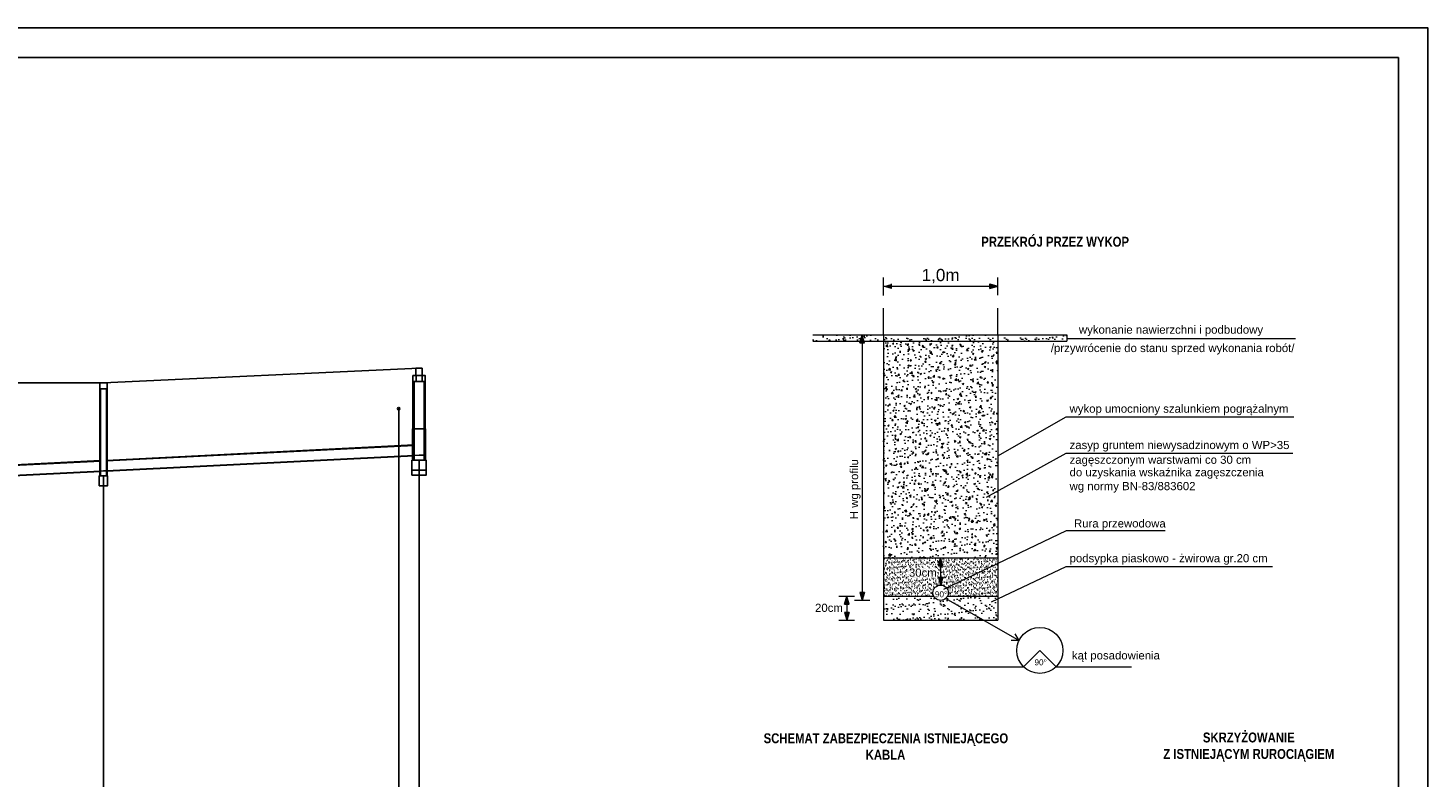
# Model space of a CAD drawing. Header units: metres. Extents: x -25 to 2175, y -3394 to -342.
# Tile 28 of 52: x 392 to 675, y -1817 to -1666. Entities that reach past the tile are written whole.
import ezdxf

# ---------------------------------------------------------------- set-up
doc = ezdxf.new("R2010")
doc.units = ezdxf.units.M
doc.header["$LTSCALE"] = 0.2
doc.layers.get('0').update_dxf_attribs({"color": 8, "linetype": 'CONTINUOUS'})
for name, color, linetype in [('CIENKA', 1, 'CONTINUOUS'), ('GRUBA', 1, 'CONTINUOUS'), ('Linie_tabeli', 7, 'CONTINUOUS'), ('Pompownia_P8_Linie_opisowe', 7, 'CONTINUOUS'), ('Pompownia_P8_Linie_tabeli', 7, 'CONTINUOUS'), ('Pompownia_P8_Odcinki', 7, 'CONTINUOUS'), ('Pompownia_P8_Teren_istn', 3, 'CONTINUOUS'), ('Pompownia_P8_Uzbr_podz', 7, 'CONTINUOUS'), ('Pompownia_P8_Wezly', 7, 'CONTINUOUS'), ('SZRAF', 9, 'CONTINUOUS'), ('warstwa_nr_0', 8, 'CONTINUOUS'), ('WYMIAR', 4, 'CONTINUOUS')]:
    doc.layers.add(name, color=color, linetype=linetype)
doc.styles.add('Arial', font='arial.ttf')

msp = doc.modelspace()

# ---------------------------------------------------------------- hatches: boundary and pattern name
at = {"lineweight": 18}
h = msp.add_hatch(dxfattribs=at)
h.set_pattern_fill('AR-CONC', color=0, scale=0.0165, style=0)
h.set_pattern_definition([(50, (821.0297, -2530.4796), (3.006047, -0.262995), [0.314325, -3.457575]), (355, (821.0297, -2530.4796), (-0.581507, 3.152435), [0.25146, -2.76606]), (100.451, (821.2802, -2530.5015), (2.424551, 2.889425), [0.267135, -2.938485]), (46.1842, (821.0297, -2529.6414), (4.472804, -0.693698), [0.471487, -5.186362]), (96.6356, (821.4024, -2529.699), (3.91717, 4.082522), [0.400702, -4.407727]), (351.184, (821.0297, -2529.6414), (3.917176, 4.082514), [0.37719, -4.14909]), (21, (821.4488, -2529.851), (2.5016455, -1.687381), [0.314325, -3.457575]), (326, (821.4488, -2529.851), (1.019733, 3.039101), [0.25146, -2.76606]), (71.4514, (821.6572, -2529.9915), (3.521372, 1.351727), [0.267135, -2.938485]), (37.5, (821.0297, -2530.4796), (0.050962, 1.3951581), [0, -2.732532, 0, -2.80797, 0, -2.7765375]), (7.5, (821.0297, -2530.4796), (1.1025244, 1.6529795), [0, -1.600962, 0, -2.669667, 0, -1.0582275]), (327.5, (820.0951, -2530.4796), (2.2372448, -0.0945243), [0, -1.04775, 0, -3.26898, 0, -4.337685]), (317.5, (819.676, -2530.4796), (2.4441315, 0.419537), [0, -1.362075, 0, -2.170938, 0, -3.080385])])
h.paths.add_polyline_path([(588.18, -1729.18), (565.08, -1729.18), (565.08, -1773.08), (588.18, -1773.08)])
at = {"layer": 'CIENKA', "lineweight": 18}
for points in [[(566.65, -1718.55), (566.65, -1717.61), (565.08, -1718.08)], [(588.18, -1718.08), (586.62, -1717.61), (586.62, -1718.55)], [(560.28, -1729.51), (561.22, -1729.51), (560.75, -1727.94)], [(576.17, -1774.64), (577.1, -1774.64), (576.63, -1773.08)], [(577.1, -1777.01), (576.17, -1777.01), (576.63, -1778.57)], [(557.15, -1782.42), (558.09, -1782.42), (557.62, -1780.85)], [(561.22, -1780.08), (560.28, -1780.08), (560.75, -1781.65)], [(558.09, -1784.13), (557.15, -1784.13), (557.62, -1785.69)]]:
    msp.add_hatch(color=0, dxfattribs=at).paths.add_polyline_path(points)
h = msp.add_hatch(dxfattribs=at)
h.set_pattern_fill('AR-SAND', color=0, scale=0.04125, style=0)
h.set_pattern_definition([(37.5, (9431.1139, 13356.1773), (-0.06600129, 2.0188296), [0, -1.59258, 0, -1.781175, 0, -1.70259375]), (7.5, (9431.114, 13356.1773), (1.85428354, 2.95690354), [0, -0.859155, 0, -1.4354175, 0, -0.55006875]), (327.5, (9429.8251, 13356.1773), (3.26284353, 0.00592839), [0, -0.523875, 0, -1.88595, 0, -2.4622125]), (317.5, (9429.8251, 13356.1773), (3.14967037, 0.91958346), [0, -0.2619375, 0, -1.236345, 0, -1.4144625])])
h.paths.add_polyline_path([(565.08, -1729.18), (565.08, -1727.94), (550.76, -1727.94), (550.76, -1729.18)])
h.paths.add_polyline_path([(588.18, -1729.18), (588.18, -1727.94), (565.08, -1727.94), (565.08, -1729.18)])
h = msp.add_hatch(dxfattribs=at)
h.set_pattern_fill('AR-SAND', color=0, scale=0.04125, style=0)
h.set_pattern_definition([(37.5, (9388.6865, 13356.1773), (-0.06600129, 2.0188296), [0, -1.59258, 0, -1.781175, 0, -1.70259375]), (7.5, (9388.6865, 13356.1773), (1.85428354, 2.95690354), [0, -0.859155, 0, -1.4354175, 0, -0.55006875]), (327.5, (9387.3977, 13356.1773), (3.26284353, 0.00592839), [0, -0.523875, 0, -1.88595, 0, -2.4622125]), (317.5, (9387.3977, 13356.1773), (3.14967037, 0.91958346), [0, -0.2619375, 0, -1.236345, 0, -1.4144625])])
h.paths.add_polyline_path([(588.18, -1727.94), (588.18, -1729.18), (602.18, -1729.18), (602.18, -1727.94)])
at = {"layer": 'SZRAF', "lineweight": 18}
h = msp.add_hatch(dxfattribs=at)
h.set_pattern_fill('AR-SAND', color=0, scale=0.0165, style=0)
h.set_pattern_definition([(37.5, (821.0297, -2530.4796), (-0.0264005, 0.80753184), [0, -0.637032, 0, -0.71247, 0, -0.6810375]), (7.5, (821.0297, -2530.4796), (0.7417134, 1.1827614), [0, -0.343662, 0, -0.574167, 0, -0.2200275]), (327.5, (820.5142, -2530.4796), (1.3051374, 0.00237135), [0, -0.20955, 0, -0.75438, 0, -0.984885]), (317.5, (820.5142, -2530.4796), (1.2598681, 0.3678334), [0, -0.104775, 0, -0.494538, 0, -0.565785])])
h.paths.add_polyline_path([(588.18, -1773.08), (576.63, -1773.08), (577.1, -1774.64), (576.63, -1774.64), (576.63, -1777.01), (577.1, -1777.01), (576.63, -1778.57, -0.414214), (578.19, -1780.12, -0.12263), (578.01, -1780.85), (588.18, -1780.85)])
h.paths.add_polyline_path([(576.63, -1774.64), (576.17, -1774.64), (576.63, -1773.08), (575.06, -1773.08), (565.08, -1773.08), (565.08, -1780.85), (575.26, -1780.85, -0.12263), (575.08, -1780.12, -0.414214), (576.63, -1778.57), (576.17, -1777.01), (576.63, -1777.01)])
h.paths.add_polyline_path([(569.8, -1777.3), (575.65, -1777.3), (575.65, -1774.82), (569.8, -1774.82)], flags=24)
h = msp.add_hatch(dxfattribs=at)
h.set_pattern_fill('AR-SAND', color=0, scale=0.04125, style=0)
h.set_pattern_definition([(37.5, (9435.8593, 13338.9979), (-0.06600129, 2.0188296), [0, -1.59258, 0, -1.781175, 0, -1.70259375]), (7.5, (9435.8593, 13338.9979), (1.85428354, 2.95690354), [0, -0.859155, 0, -1.4354175, 0, -0.55006875]), (327.5, (9434.5706, 13338.9979), (3.26284353, 0.00592839), [0, -0.523875, 0, -1.88595, 0, -2.4622125]), (317.5, (9434.5706, 13338.9979), (3.14967037, 0.91958346), [0, -0.2619375, 0, -1.236345, 0, -1.4144625])])
h.paths.add_polyline_path([(578.01, -1780.85, -0.601276), (575.26, -1780.85), (565.08, -1780.85), (565.08, -1785.69), (588.18, -1785.69), (588.18, -1780.85)])

# ---------------------------------------------------------------- linework, layer by layer
at = {"lineweight": 18}
for p, q in [((577.68, -1781.28), (592.5, -1789.79)), ((592.5, -1789.79), (590.91, -1789.78)), ((592.5, -1789.79), (591.69, -1788.42)), ((596.71, -1791.81), (593.41, -1795.11)), ((596.71, -1791.81), (600, -1795.11))]:
    msp.add_line(p, q, dxfattribs=at)
at = {"layer": 'CIENKA', "color": 0, "lineweight": 18}
for p, q in [((566.65, -1718.55), (565.08, -1718.08)), ((566.65, -1718.55), (566.65, -1717.61)), ((586.62, -1717.61), (588.18, -1718.08)), ((586.62, -1718.55), (586.62, -1717.61)), ((586.62, -1718.55), (588.18, -1718.08)), ((565.08, -1727.94), (565.08, -1722.49)), ((588.18, -1727.94), (588.18, -1722.49)), ((560.28, -1729.51), (560.75, -1727.94)), ((561.22, -1729.51), (560.75, -1727.94)), ((560.28, -1729.51), (561.22, -1729.51)), ((565.08, -1773.08), (588.18, -1773.08)), ((576.17, -1774.64), (576.63, -1773.08)), ((577.1, -1774.64), (576.63, -1773.08)), ((576.17, -1774.64), (577.1, -1774.64)), ((576.17, -1777.01), (576.63, -1778.57)), ((577.1, -1777.01), (576.17, -1777.01)), ((577.1, -1777.01), (576.63, -1778.57)), ((557.15, -1782.42), (557.62, -1780.85)), ((557.15, -1782.42), (558.09, -1782.42)), ((558.09, -1782.42), (557.62, -1780.85)), ((560.28, -1780.08), (560.75, -1781.65)), ((561.22, -1780.08), (560.28, -1780.08)), ((561.22, -1780.08), (560.75, -1781.65)), ((565.08, -1780.85), (575.26, -1780.85)), ((578.01, -1780.85), (588.18, -1780.85)), ((557.15, -1784.13), (557.62, -1785.69)), ((558.09, -1784.13), (557.15, -1784.13)), ((558.09, -1784.13), (557.62, -1785.69)), ((578.14, -1795.11), (593.41, -1795.11)), ((600, -1795.11), (615.27, -1795.11))]:
    msp.add_line(p, q, dxfattribs=at)
for centre, radius in [((576.63, -1780.12), 1.55), ((596.71, -1791.81), 4.66)]:
    msp.add_circle(centre, radius, dxfattribs=at)
at = {"layer": 'GRUBA', "color": 0, "lineweight": 18}
for p, q in [((565.08, -1727.94), (565.08, -1785.69)), ((588.18, -1727.94), (588.18, -1785.69)), ((565.08, -1785.69), (588.18, -1785.69))]:
    msp.add_line(p, q, dxfattribs=at)
at = {"layer": 'Linie_tabeli'}
msp.add_lwpolyline([(0.29, -1957.78), (669.29, -1957.78), (669.29, -1671.78), (0.29, -1671.78)], close=True, dxfattribs=at)
at = {"layer": 'Pompownia_P8_Linie_opisowe'}
msp.add_line((466.92, -1742.85), (466.92, -1864.66), dxfattribs=at)
at = {"layer": 'Pompownia_P8_Linie_tabeli'}
for points in [[(471.04, -1864.66), (471.04, -1753.31)], [(407.13, -1864.66), (407.13, -1756.48)]]:
    msp.add_lwpolyline(points, dxfattribs=at)
at = {"layer": 'Pompownia_P8_Odcinki'}
for points in [[(407.73, -1753.42), (470.04, -1750.31), (470.04, -1750.21), (407.73, -1753.32)], [(346.52, -1756.48), (406.53, -1753.48), (406.53, -1753.38), (346.52, -1756.38)], [(407.73, -1755.42), (470.04, -1752.31), (470.04, -1752.41), (407.73, -1755.52)], [(346.52, -1758.48), (406.53, -1755.48), (406.53, -1755.58), (346.52, -1758.58)]]:
    msp.add_lwpolyline(points, close=True, dxfattribs=at)
at = {"layer": 'Pompownia_P8_Teren_istn'}
msp.add_lwpolyline([(113.4, -1747.96), (130.19, -1747.66), (174.18, -1739.66), (234.65, -1735.66), (248.74, -1735.66), (305.95, -1735.66), (345.52, -1737.66), (407.13, -1737.66), (471.04, -1734.66)], dxfattribs=at)
at = {"layer": 'Pompownia_P8_Uzbr_podz'}
msp.add_circle((466.92, -1742.85), 0.25, dxfattribs=at)
at = {"layer": 'Pompownia_P8_Wezly'}
for p, q in [((471.64, -1736.16), (470.44, -1736.16)), ((471.64, -1737.36), (470.44, -1737.36)), ((472.16, -1746.96), (469.92, -1746.96))]:
    msp.add_line(p, q, dxfattribs=at)
for points in [[(470.44, -1736.16), (469.79, -1736.16), (469.79, -1737.36), (470.44, -1737.36)], [(470.04, -1746.96), (469.79, -1746.96), (469.79, -1737.36), (470.04, -1737.36)], [(470.41, -1736.16), (471.66, -1736.16), (471.66, -1734.66), (470.41, -1734.66)], [(471.64, -1736.16), (472.29, -1736.16), (472.29, -1737.36), (471.64, -1737.36)], [(472.04, -1746.96), (472.29, -1746.96), (472.29, -1737.36), (472.04, -1737.36)], [(406.38, -1738.86), (407.88, -1738.86), (407.88, -1737.66), (406.38, -1737.66)], [(406.38, -1756.48), (407.88, -1756.48), (407.88, -1738.86), (406.38, -1738.86)], [(406.53, -1756.48), (407.73, -1756.48), (407.73, -1738.86), (406.53, -1738.86)], [(470.04, -1753.31), (469.72, -1753.31), (469.72, -1746.96), (470.04, -1746.96)], [(472.04, -1753.31), (472.36, -1753.31), (472.36, -1746.96), (472.04, -1746.96)], [(469.6, -1755.31), (472.48, -1755.31), (472.48, -1753.31), (469.6, -1753.31)], [(471.04, -1753.31), (470.04, -1753.31), (470.04, -1752.31), (471.04, -1752.26), (472.04, -1752.26), (472.04, -1753.31)], [(406.27, -1758.48), (407.99, -1758.48), (407.99, -1756.48), (406.27, -1756.48)], [(407.13, -1756.48), (406.53, -1756.48), (406.53, -1755.48), (407.13, -1755.45), (407.73, -1755.42), (407.73, -1756.48)], [(469.6, -1756.31), (472.48, -1756.31), (472.48, -1755.31), (469.6, -1755.31)]]:
    msp.add_lwpolyline(points, close=True, dxfattribs=at)
at = {"layer": 'warstwa_nr_0'}
msp.add_lwpolyline([(-24.71, -1962.78), (675.29, -1962.78), (675.29, -1665.78), (-24.71, -1665.78)], close=True, dxfattribs=at)
at = {"layer": 'WYMIAR', "color": 0, "lineweight": 18}
for p, q in [((565.08, -1719.92), (565.08, -1716.33)), ((588.18, -1719.88), (588.18, -1716.29)), ((565.08, -1718.08), (588.18, -1718.08)), ((550.76, -1727.94), (588.18, -1727.94)), ((560.75, -1727.94), (560.75, -1781.65)), ((588.18, -1727.94), (602.18, -1727.94)), ((602.18, -1727.94), (602.18, -1729.18)), ((602.18, -1728.68), (648.49, -1728.68)), ((550.76, -1729.18), (588.18, -1729.18)), ((588.18, -1729.18), (602.18, -1729.18)), ((588.18, -1752.42), (602.05, -1744.52)), ((602.05, -1744.52), (648.13, -1744.52)), ((585.94, -1760.77), (602.05, -1751.88)), ((602.05, -1751.88), (647.92, -1751.88)), ((602.05, -1767.57), (577.2, -1779.5)), ((622.08, -1767.57), (602.05, -1767.57)), ((575.06, -1773.08), (578.2, -1773.08)), ((576.63, -1773.08), (576.63, -1778.57)), ((586.95, -1781.94), (602.05, -1774.79)), ((602.05, -1774.79), (643.81, -1774.79)), ((575.78, -1778.57), (577.41, -1778.57)), ((556.05, -1780.85), (559.19, -1780.85)), ((557.62, -1780.85), (557.62, -1785.69)), ((559.18, -1781.65), (562.32, -1781.65)), ((556.05, -1785.69), (559.19, -1785.69))]:
    msp.add_line(p, q, dxfattribs=at)

# ---------------------------------------------------------------- texts
at = {"lineweight": 18, "char_height": 2, "style": 'Arial'}
for s, insert, width, attachment_point in [('{\\fArial Narrow|b1|i0|c238|p34;PRZEKRÓJ PRZEZ WYKOP}', (584.85, -1708.06), 31.5871, 1), ('{\\fArial Narrow|b1|i0|c238|p34;\\W1.93230; }{\\fArial Narrow|b1|i0|c238|p34;SCHEMAT ZABEZPIECZENIA ISTNIEJĄCEGO }\\P{\\fArial Narrow|b1|i0|c238|p34;\\W8.59057;    }{\\fArial Narrow|b1|i0|c238|p34;KABLA}', (539.57, -1808.59), 51.9628, 1), ('{\\fArial Narrow|b1|i0|c238|p34;SKRZYŻ\\fArial Narrow|b1|i0|c0|p34;OWAN\\fArial Narrow|b1|i0|c238|p34;IE\\fArial Narrow|b1|i0|c0|p34; \\P\\fArial Narrow|b1|i0|c238|p34;Z\\fArial Narrow|b1|i0|c0|p34; \\fArial Narrow|b1|i0|c238|p34;IST\\fArial Narrow|b1|i0|c0|p34;N\\fArial Narrow|b1|i0|c238|p34;IEJĄ\\fArial Narrow|b1|i0|c0|p34;C\\fArial Narrow|b1|i0|c238|p34;YM\\fArial Narrow|b1|i0|c0|p34; \\fArial Narrow|b1|i0|c238|p34;RUR\\fArial Narrow|b1|i0|c0|p34;OC\\fArial Narrow|b1|i0|c238|p34;IĄGIEM}', (639.01, -1811.39), 43.6438, 5)]:
    msp.add_mtext(s, dxfattribs=dict(at, insert=insert, width=width, attachment_point=attachment_point))
at = {"layer": 'WYMIAR', "color": 0, "lineweight": 18, "style": 'Arial'}
for s, height, p in [('1,0m', 2.475, (572.78, -1717.03)), ('wykonanie nawierzchni i podbudowy ', 1.65, (604.62, -1727.68)), ('/przywrócenie do stanu sprzed wykonania robót/', 1.65, (598.94, -1731.4)), ('wykop umocniony szalunkiem pogrążalnym', 1.65, (602.73, -1743.68)), ('zasyp gruntem niewysadzinowym o WP>35 ', 1.65, (602.73, -1751.04)), ('zagęszczonym warstwami co 30 cm ', 1.65, (602.73, -1754.02)), ('do uzyskania wskaźnika zagęszczenia', 1.65, (602.73, -1756.55)), ('wg normy BN-83/883602', 1.65, (602.73, -1759.36)), ('Rura przewodowa ', 1.65, (603.62, -1766.91)), ('podsypka piaskowo - żwirowa gr.20 cm', 1.65, (602.73, -1773.96)), ('30cm', 1.65, (570.21, -1776.88)), ('90%%d', 1.188, (575.46, -1781.03)), ('20cm', 1.65, (551.2, -1784)), ('90%%d', 1.188, (595.62, -1794.81)), ('kąt posadowienia ', 1.65, (603.21, -1793.63))]:
    msp.add_text(s, height=height, dxfattribs=at).set_placement(p)
msp.add_text('H wg profilu', height=1.65, rotation=90, dxfattribs=at).set_placement((559.93, -1765.23))

doc.saveas('drawing.dxf')
